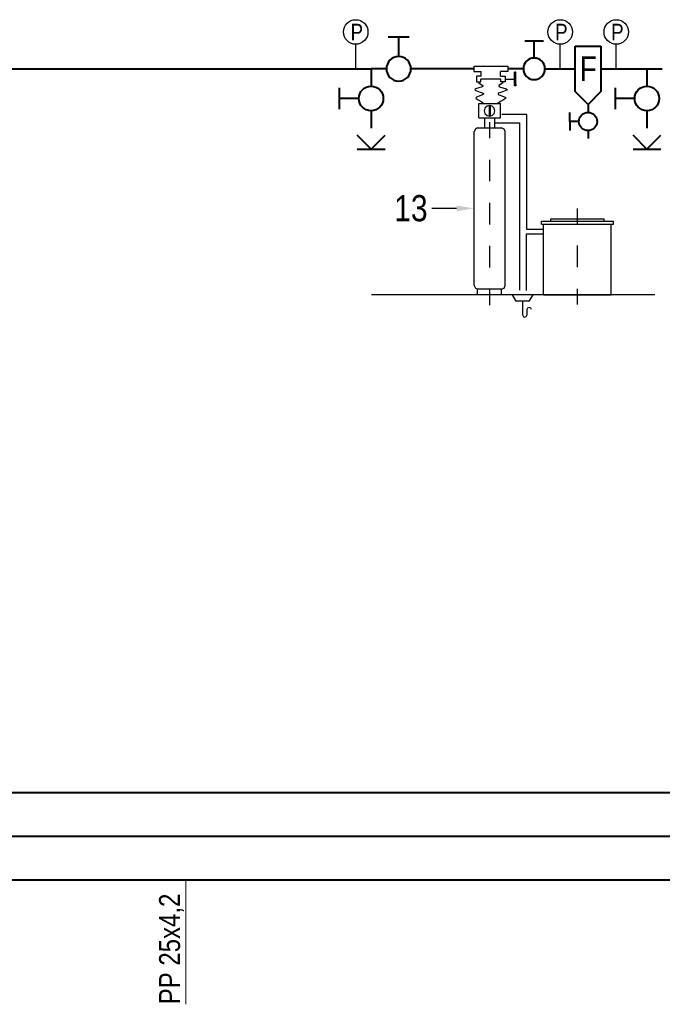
# Model space of a CAD drawing. Header units: centimetres. Extents: x 4745 to 39369, y 17389 to 19524.
# Tile 184 of 188: x 37834 to 38203, y 17727 to 18291. Entities that reach past the tile are written whole.
import ezdxf
from ezdxf import colors
from ezdxf.entities.mleader import LeaderData, LeaderLine
from ezdxf.lldxf.tags import DXFTag
from ezdxf.math import Vec2, Vec3

# ---------------------------------------------------------------- set-up
doc = ezdxf.new("R2010")
doc.units = ezdxf.units.CM
for name, color, linetype in [('IS_Armatura_Therm', 250, 'SOLID'), ('IS_Text_Armatury_Therm', 7, 'Continuous'), ('IS_Text_Konstrukcji', 7, 'Continuous')]:
    doc.layers.add(name, color=color, linetype=linetype)
for name, color, linetype, lineweight in [('IS_Ciepła_woda', 1, 'DASHDOT', 40), ('IS_Cyrkulacja', 215, 'H2OCYR', 40), ('IS_Opis', 250, 'Continuous', 9), ('IS_Zimna_woda', 5, 'SOLID', 40)]:
    doc.layers.add(name, color=color, linetype=linetype, lineweight=lineweight)
doc.styles.add('styl1', font='ARIALN.TTF')
tags = doc.linetypes.add('DASHDOT', pattern=[25.4, 12.7, -6.35, 0, -6.35]).pattern_tags.tags
tags[10:11] = [DXFTag(74, 4), DXFTag(75, 0), DXFTag(340, '0'), DXFTag(46, 1.0), DXFTag(50, 0.0), DXFTag(44, 0.0), DXFTag(45, 0.0)]
tags[8:9] = [DXFTag(74, 4), DXFTag(75, 0), DXFTag(340, '0'), DXFTag(46, 1.0), DXFTag(50, 0.0), DXFTag(44, 0.0), DXFTag(45, 0.0)]
tags[6:7] = [DXFTag(74, 4), DXFTag(75, 0), DXFTag(340, '0'), DXFTag(46, 1.0), DXFTag(50, 0.0), DXFTag(44, 0.0), DXFTag(45, 0.0)]
tags[4:5] = [DXFTag(74, 4), DXFTag(75, 0), DXFTag(340, '0'), DXFTag(46, 1.0), DXFTag(50, 0.0), DXFTag(44, 0.0), DXFTag(45, 0.0)]
doc.linetypes.add('H2OCYR', pattern='A,25.4,-12.7,["~",Standard,S=25.4,R=0,X=-11.43,Y=-14.732],-12.7', length=50.8)
tags = doc.linetypes.add('SOLID', pattern=[10, 10, 0]).pattern_tags.tags
tags[6:7] = [DXFTag(74, 4), DXFTag(75, 0), DXFTag(340, '0'), DXFTag(46, 0.0), DXFTag(50, 0.0), DXFTag(44, 0.0), DXFTag(45, 0.0)]
tags[4:5] = [DXFTag(74, 4), DXFTag(75, 0), DXFTag(340, '0'), DXFTag(46, 0.0), DXFTag(50, 0.0), DXFTag(44, 0.0), DXFTag(45, 0.0)]

# ---------------------------------------------------------------- blocks, each defined once
blk = doc.blocks.new('Zaworek')
at = {"layer": 'IS_Zimna_woda', "color": 18, "true_color": 0x000000}
for p, q in [((5.15, 1.72), (5.15, -1.72)), ((2, 0), (5.15, 0))]:
    blk.add_line(p, q, dxfattribs=at)
blk.add_circle((0, 0), 2, dxfattribs=at)
blk = doc.blocks.new('Filtr F')
at = {"layer": 'IS_Zimna_woda', "color": 18, "true_color": 0x000000}
for p, q in [((0, 4.19), (14.83, 4.19)), ((0, -4.19), (0, 4.19)), ((14.83, 4.19), (19.03, 0)), ((19.03, 0), (14.83, -4.19)), ((19.03, 0), (21.62, 0)), ((27.55, 0), (30.15, 0)), ((24.59, -2.97), (24.59, -5.93)), ((14.83, -4.19), (0, -4.19)), ((24.59, -5.93), (21.62, -5.93)), ((24.59, -5.93), (27.55, -5.93))]:
    blk.add_line(p, q, dxfattribs=at)
blk.add_circle((24.59, 0), 2.97, dxfattribs=at)
at = {"layer": 'IS_Zimna_woda', "color": 18, "true_color": 0x000000, "insert": (7.39, 0.09), "char_height": 8, "attachment_point": 5, "rotation": 90, "style": 'styl1'}
blk.add_mtext_dynamic_manual_height_columns('\\pxqc;F', width=8.2982, gutter_width=12.5, heights=[14.83], dxfattribs=at)
blk = doc.blocks.new('ZS')
at = {"layer": 'IS_Zimna_woda', "color": 18, "true_color": 0x000000}
for p, q in [((0, 0), (0, -9.96)), ((0, -24.04), (0, -34)), ((0, -46), (-8, -38)), ((0, -46), (8, -38)), ((-8, -46), (0, -46)), ((0, -46), (8, -46))]:
    blk.add_line(p, q, dxfattribs=at)
at = {"layer": 'IS_Zimna_woda', "xscale": 3.517579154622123, "yscale": 3.517579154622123, "zscale": 3.517579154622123, "rotation": 180}
blk.add_blockref('Zaworek', (0, -17), dxfattribs=at)
blk = doc.blocks.new('A$C39033376')
at = {"layer": 'IS_Armatura_Therm'}
blk.add_line((7.5, 0), (7.5, 15), dxfattribs=at)
blk.add_circle((7.5, 22.5), 7.5, dxfattribs=at)
at = {"layer": 'IS_Armatura_Therm', "insert": (3.08, 27.49), "char_height": 10, "attachment_point": 1, "style": 'styl1'}
blk.add_mtext_dynamic_manual_height_columns('\\pxqc;P', width=10.187, gutter_width=12.5, heights=[0], dxfattribs=at)
blk = doc.blocks.new('A$C4F8B3EE8')
at = {"layer": 'IS_Text_Konstrukcji'}
for points in [[(58.57, 143.9), (58.57, 140.72)], [(58.94, 143.9), (78.22, 143.9)], [(78.22, 143.9), (78.22, 140.72)], [(58.57, 140.72), (62.87, 140.72)], [(60.25, 138.1), (60.25, 134.92)], [(62.87, 138.1), (60.25, 138.1)], [(62.69, 134.92), (62.69, 136.41)], [(74.1, 136.41), (62.69, 136.41)], [(62.87, 138.1), (62.87, 140.72)], [(73.91, 138.1), (73.91, 140.72)], [(78.22, 140.72), (73.91, 140.72)], [(73.91, 138.1), (76.53, 138.1)], [(74.1, 134.92), (74.1, 136.41)], [(76.53, 138.1), (76.53, 134.92)], [(76.53, 136.41), (82.33, 136.41)], [(61.38, 134.92), (61.56, 134.17), (62.31, 133.61), (63.81, 132.67), (63.81, 132.3), (63.43, 131.92), (61.56, 131.36), (59.69, 130.8), (59.13, 130.42), (59.32, 130.05), (59.88, 129.86), (60.81, 129.49), (62.87, 128.74), (63.62, 128.55), (64.18, 128.18), (64.18, 127.8), (63.62, 127.43), (60.25, 126.12), (59.88, 125.75), (60.07, 125.37), (61.19, 124.44), (62.87, 123.5), (64.37, 122.38)], [(60.25, 134.92), (62.69, 134.92)], [(75.41, 134.92), (75.22, 134.17), (74.47, 133.61), (72.98, 132.67), (72.98, 132.3), (73.35, 131.92), (75.22, 131.36), (77.09, 130.8), (77.66, 130.42), (77.47, 130.05), (76.91, 129.86), (75.97, 129.49), (74.1, 128.74), (73.17, 128.55), (72.6, 128.18), (72.6, 127.8), (73.17, 127.43), (76.53, 126.12), (76.91, 125.75), (76.72, 125.37), (75.6, 124.44), (73.91, 123.5), (72.42, 122.38)], [(76.53, 134.92), (74.1, 134.92)], [(61.56, 114.14), (61.56, 122.38)], [(61.56, 122.38), (73.91, 122.38)], [(73.91, 114.14), (73.91, 122.38)], [(61.56, 114.14), (73.91, 114.14)], [(64.74, 114.14), (64.74, 108.53)], [(70.55, 114.14), (70.55, 108.53)], [(89.07, 116.2), (74.66, 116.2)], [(89.07, 50.15), (89.07, 116.2)], [(60.81, 108.53), (59.51, 107.78), (58.76, 106.47)], [(60.81, 108.53), (74.47, 108.53)], [(67.74, 102.54), (67.74, 111.71)], [(70.55, 111.34), (84.77, 111.34)], [(76.53, 106.47), (75.97, 107.78), (74.47, 108.53)], [(84.77, 111.34), (84.77, 15.53)], [(58.76, 18.15), (58.76, 106.47)], [(76.53, 18.15), (76.53, 106.47)], [(67.74, 77.84), (67.74, 90.19)], [(67.74, 53.14), (67.74, 65.49)], [(118.07, 53.33), (118.07, 62.31)], [(97.49, 55.01), (138.66, 55.01)], [(97.49, 53.33), (97.49, 55.01)], [(97.49, 53.33), (138.66, 53.33)], [(98.61, 12.72), (98.61, 53.33)], [(102.73, 56.32), (133.42, 56.32)], [(102.73, 55.01), (102.73, 56.32)], [(133.42, 55.01), (133.42, 56.32)], [(137.35, 12.72), (137.35, 53.33)], [(138.66, 53.33), (138.66, 55.01)], [(88.7, 47.53), (88.7, 15.34)], [(98.61, 47.53), (88.7, 47.53)], [(98.61, 50.15), (89.07, 50.15)], [(67.74, 28.44), (67.74, 40.79)], [(118.07, 28.63), (118.07, 40.98)], [(58.76, 18.15), (59.51, 16.65), (60.81, 16.09)], [(74.47, 16.09), (75.97, 16.65), (76.53, 18.15)], [(162.42, 12.72), (0, 12.72)], [(60.81, 12.72), (60.81, 16.09)], [(74.47, 16.09), (60.81, 16.09)], [(74.47, 12.72), (60.81, 12.72)], [(67.74, 6.92), (67.74, 16.09)], [(74.47, 12.72), (74.47, 16.09)], [(82.9, 9.17), (80.84, 12.72)], [(90.38, 9.17), (92.63, 12.72)], [(98.61, 12.72), (137.35, 12.72)], [(118.07, 7.3), (118.07, 16.28)], [(90.38, 9.17), (82.9, 9.17)], [(86.64, 1.12), (86.64, 9.17)], [(86.64, 1.12), (87.01, 0.37), (87.76, 0), (88.7, 0.37), (89.07, 1.12)], [(91.69, 4.3), (91.32, 5.24), (90.38, 5.61), (89.44, 5.24), (89.07, 4.3)], [(89.07, 4.3), (89.07, 1.12)]]:
    blk.add_lwpolyline(points, dxfattribs=at)
for points in [[(82.71, 140.34), (81.96, 140.34), (82.71, 132.48)], [(81.96, 140.34), (82.71, 132.48), (81.96, 132.48)], [(70.73, 118.26), (70.36, 119.76), (69.24, 120.88), (67.74, 121.26), (66.24, 120.88), (64.93, 119.76), (64.56, 118.26), (64.93, 116.76), (66.24, 115.64), (67.74, 115.08), (69.24, 115.64), (70.36, 116.76), (70.73, 118.26)], [(67.36, 115.83), (68.11, 115.83), (68.11, 120.69), (67.36, 120.69), (67.36, 115.83)]]:
    blk.add_lwpolyline(points, close=True, dxfattribs=at)

msp = doc.modelspace()

# ---------------------------------------------------------------- linework, layer by layer
at = {"layer": 'IS_Ciepła_woda'}
msp.add_line((37682.18, 17848.42), (38279.81, 17848.42), dxfattribs=at)
at = {"layer": 'IS_Cyrkulacja'}
msp.add_line((37657.18, 17823.42), (38279.81, 17823.42), dxfattribs=at)
at = {"layer": 'IS_Opis'}
msp.add_line((37929.49, 17798.42), (37929.49, 17727.14), dxfattribs=at)
at = {"layer": 'IS_Zimna_woda'}
for p, q in [((37587.86, 18263.18), (38035.65, 18263.19)), ((38044.44, 18263.19), (38035.65, 18263.19)), ((38094.48, 18263.19), (38058.51, 18263.19)), ((38122.92, 18263.19), (38114.13, 18263.19)), ((38135.3, 18263.19), (38152.88, 18263.19)), ((38167.4, 18263.19), (38202.57, 18263.19)), ((37577.38, 17798.42), (38279.81, 17798.42))]:
    msp.add_line(p, q, dxfattribs=at)

# ---------------------------------------------------------------- block references
at = {"layer": 'IS_Armatura_Therm', "xscale": 0.9380211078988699, "yscale": 0.9380211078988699, "zscale": 0.9380211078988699}
for p in [(38019.82, 18263.19), (38137.06, 18263.19), (38169.16, 18263.19)]:
    msp.add_blockref('A$C39033376', p, dxfattribs=at)
at = {"layer": 'IS_Opis'}
for p in [(38035.65, 18263.19), (38193.78, 18263.19)]:
    msp.add_blockref('ZS', p, dxfattribs=at)
at = {"layer": 'IS_Text_Armatury_Therm'}
msp.add_blockref('A$C4F8B3EE8', (38035.91, 18120.89), dxfattribs=at)
at = {"layer": 'IS_Zimna_woda', "rotation": 270}
for name, p, xscale, yscale, zscale in [('Zaworek', (38051.48, 18263.19), -3.517579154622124, 3.517579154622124, 3.517579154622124), ('Zaworek', (38129.11, 18263.19), -3.093340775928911, 3.093340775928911, 3.093340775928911), ('Filtr F', (38160.02, 18276.24), 1.758789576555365, 1.758789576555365, 1.758789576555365)]:
    msp.add_blockref(name, p, dxfattribs=dict(at, xscale=xscale, yscale=yscale, zscale=zscale))

# ---------------------------------------------------------------- texts
at = {"layer": 'IS_Opis', "insert": (37914.17, 17727.14), "char_height": 12, "attachment_point": 1, "rotation": 90, "style": 'styl1'}
msp.add_mtext_dynamic_manual_height_columns('\\pxql;PP 25x4,2', width=107.9794, gutter_width=12.5, heights=[0], dxfattribs=at)

# ---------------------------------------------------------------- leaders
at = {"layer": 'IS_Opis'}
ml = msp.add_multileader_mtext('Standard', dxfattribs=at)
ml.set_content('13', color=256, style='styl1')
ml.set_leader_properties()
ml.build(insert=Vec2(0, 0))
ml.multileader.update_dxf_attribs({"dogleg_length": 5, "arrow_head_size": 10})
ctx = ml.context
ctx.base_point, ctx.char_height, ctx.arrow_head_size, ctx.landing_gap_size, ctx.plane_origin = Vec3(38043.95, 18183.2), 15, 10, 5, Vec3(38032.8, 18152.01)
notes = []
notes.append((ctx, [(1, (1, 1, 0), (38074.05, 18183.2), (-1, 0), 3.65, [(0, [(38094.67, 18183.2)], 0, [])])]))
ctx.mtext.insert, ctx.mtext.width, ctx.mtext.flow_direction = Vec3(38048.95, 18190.83), 7.1427, 5
for ctx, leaders in notes:
    for number, flags, end, landing, length, lines in leaders:
        leader = LeaderData()
        leader.index, (leader.has_last_leader_line, leader.has_dogleg_vector, leader.attachment_direction) = number, flags
        leader.last_leader_point, leader.dogleg_vector, leader.dogleg_length = Vec3(end), Vec3(landing), length
        for number, points, colour, breaks in lines:
            line = LeaderLine()
            line.index, line.vertices, line.color, line.breaks = number, Vec3.list(points), colors.encode_raw_color(colour), breaks
            leader.lines.append(line)
        ctx.leaders.append(leader)

doc.saveas('drawing.dxf')
